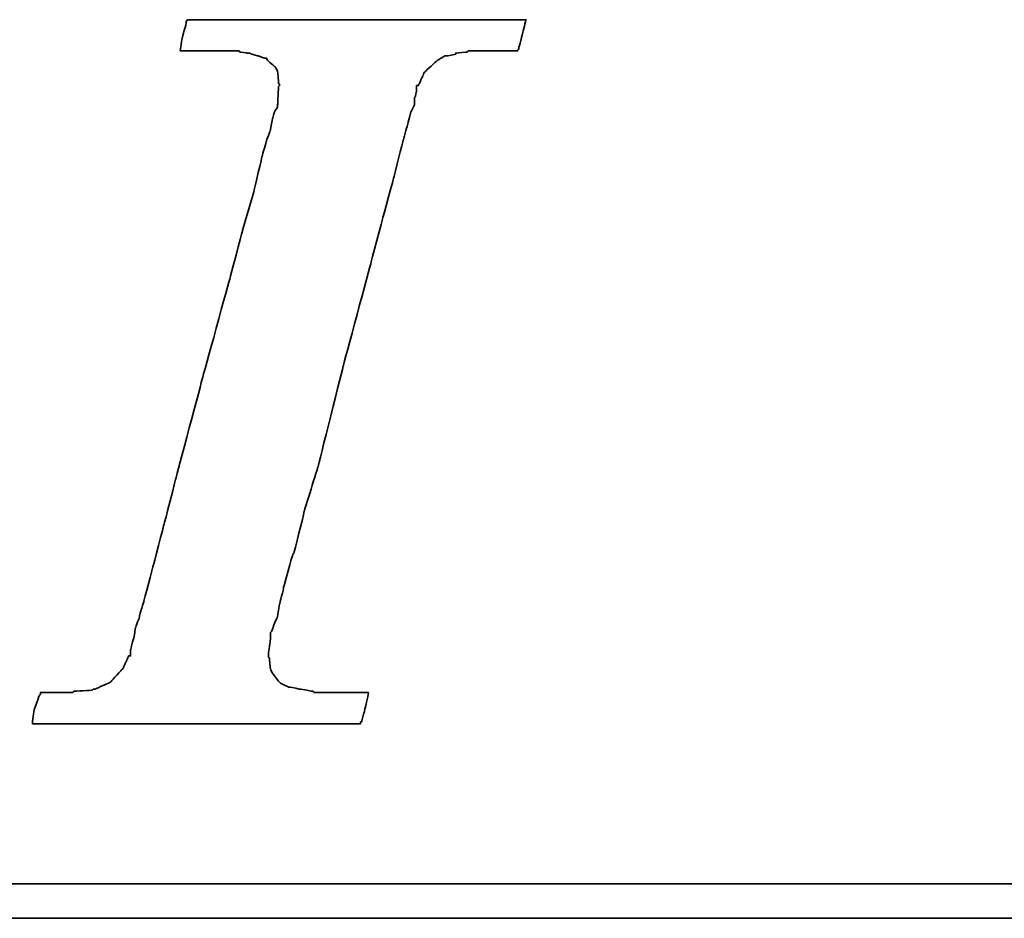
# Model space of a CAD drawing. Header units: millimetres. Extents: x 416 to 815, y 121 to 252.
# Tile 31 of 51: x 716.13 to 719.77, y 160.68 to 164. Entities that reach past the tile are written whole.
import ezdxf

# ---------------------------------------------------------------- set-up
doc = ezdxf.new("R2010")
doc.units = ezdxf.units.MM
doc.layers.add('DIM', color=4, linetype='CONTINUOUS')
doc.layers.add('layer 1', color=7, linetype='CONTINUOUS')

# ---------------------------------------------------------------- blocks, each defined once
blk = doc.blocks.new('TBI MOTION logo(完整正式版)')
at = {"layer": 'layer 1', "color": 22, "lineweight": 35}
for points, knots in [([(-40.59125, -7.94375), (-40.59125, -7.94375), (-40.97375, -7.94375), (-40.97375, -7.94375), (-40.97375, -7.94375), (-40.97375, -7.94375), (-41.38125, -7.94375), (-41.38125, -7.94375), (-41.38125, -7.94375), (-41.38125, -7.94375), (-41.54875, -7.94375), (-41.54875, -7.94375), (-41.54875, -7.94375), (-41.54875, -7.94375), (-41.59875, -7.94375), (-41.59875, -7.94375), (-41.59875, -7.94375), (-41.59875, -7.94375), (-41.88375, -7.94375), (-41.88375, -7.94375), (-41.88375, -7.94375), (-41.88375, -7.94375), (-41.90875, -7.91875), (-41.90875, -7.91875), (-41.90875, -7.91875), (-41.90875, -7.91875), (-42.19875, -7.87125), (-42.19875, -7.87125), (-42.19875, -7.87125), (-42.19875, -7.87125), (-42.43875, -7.82375), (-42.43875, -7.82375), (-42.43875, -7.82375), (-42.43875, -7.82375), (-42.45875, -7.82375), (-42.45875, -7.82375), (-42.45875, -7.82375), (-42.45875, -7.82375), (-42.48625, -7.82375), (-42.48625, -7.82375), (-42.48625, -7.82375), (-42.48625, -7.82375), (-42.67625, -7.72375), (-42.67625, -7.72375), (-42.67625, -7.72375), (-42.67625, -7.72375), (-42.70125, -7.70375), (-42.70125, -7.70375), (-42.70125, -7.70375), (-42.70125, -7.70375), (-42.72375, -7.67875), (-42.72375, -7.67875), (-42.72375, -7.67875), (-42.72375, -7.67875), (-42.86875, -7.48875), (-42.86875, -7.48875), (-42.86875, -7.48875), (-42.86875, -7.48875), (-42.89375, -7.43875), (-42.89375, -7.43875), (-42.89375, -7.43875), (-42.89375, -7.43875), (-42.91875, -7.38875), (-42.91875, -7.38875), (-42.91875, -7.38875), (-42.91875, -7.38875), (-42.93875, -7.12875), (-42.93875, -7.12875), (-42.93875, -7.12875), (-42.93875, -7.12875), (-42.96375, -7.10375), (-42.96375, -7.10375), (-42.96375, -7.10375), (-42.96375, -7.10375), (-42.96375, -7.05375), (-42.96375, -7.05375), (-42.96375, -7.05375), (-42.96375, -7.05375), (-42.96375, -7.00875), (-42.96375, -7.00875), (-42.96375, -7.00875), (-42.96375, -7.00875), (-42.91875, -6.69625), (-42.91875, -6.69625), (-42.91875, -6.69625), (-42.91875, -6.69625), (-42.91875, -6.62375), (-42.91875, -6.62375), (-42.91875, -6.62375), (-42.91875, -6.62375), (-42.91875, -6.59625), (-42.91875, -6.59625), (-42.91875, -6.59625), (-42.91875, -6.59625), (-42.91875, -6.57375), (-42.91875, -6.57375), (-42.91875, -6.57375), (-42.91875, -6.57375), (-42.91875, -6.52875), (-42.91875, -6.52875), (-42.91875, -6.52875), (-42.91875, -6.52875), (-42.89375, -6.50375), (-42.89375, -6.50375), (-42.89375, -6.50375), (-42.89375, -6.50375), (-42.84375, -6.38375), (-42.84375, -6.38375), (-42.84375, -6.38375), (-42.84375, -6.38375), (-42.84375, -6.35875), (-42.84375, -6.35875), (-42.84375, -6.35875), (-42.84375, -6.35875), (-42.74625, -6.14375), (-42.74625, -6.14375), (-42.74625, -6.14375), (-42.74625, -6.14375), (-42.70125, -5.85375), (-42.70125, -5.85375), (-42.70125, -5.85375), (-42.70125, -5.85375), (-42.60375, -5.47125), (-42.60375, -5.47125), (-42.60375, -5.47125), (-42.60375, -5.47125), (-42.60375, -5.44875), (-42.60375, -5.44875), (-42.60375, -5.44875), (-42.60375, -5.44875), (-42.38875, -4.67875), (-42.38875, -4.67875), (-42.38875, -4.67875), (-42.38875, -4.67875), (-42.36375, -4.65375), (-42.36375, -4.65375), (-42.36375, -4.65375), (-42.36375, -4.65375), (-42.12375, -3.69625), (-42.12375, -3.69625), (-42.12375, -3.69625), (-42.12375, -3.69625), (-42.12375, -3.67374), (-42.12375, -3.67374), (-42.12375, -3.67374), (-42.12375, -3.67374), (-41.78875, -2.59374), (-41.78875, -2.59374), (-41.78875, -2.59374), (-41.78875, -2.59374), (-41.18875, -0.19375), (-41.18875, -0.19375), (-41.18875, -0.19375), (-41.18875, -0.19375), (-40.54375, 2.20624), (-40.54375, 2.20624), (-40.54375, 2.20624), (-40.54375, 2.20624), (-40.25375, 3.30875), (-40.25375, 3.30875), (-40.25375, 3.30875), (-40.25375, 3.30875), (-39.98875, 4.27125), (-39.98875, 4.27125), (-39.98875, 4.27125), (-39.98875, 4.27125), (-39.77375, 5.13125), (-39.77375, 5.13125), (-39.77375, 5.13125), (-39.77375, 5.13125), (-39.67875, 5.47125), (-39.67875, 5.47125), (-39.67875, 5.47125), (-39.67875, 5.47125), (-39.60375, 5.75625), (-39.60375, 5.75625), (-39.60375, 5.75625), (-39.60375, 5.75625), (-39.60375, 5.78125), (-39.60375, 5.78125), (-39.60375, 5.78125), (-39.60375, 5.78125), (-39.50875, 5.97125), (-39.50875, 5.97125), (-39.50875, 5.97125), (-39.50875, 5.97125), (-39.50875, 6.13875), (-39.50875, 6.13875), (-39.50875, 6.13875), (-39.50875, 6.13875), (-39.48625, 6.16625), (-39.48625, 6.16625), (-39.48625, 6.16625), (-39.48625, 6.16625), (-39.46125, 6.28625), (-39.46125, 6.28625), (-39.46125, 6.28625), (-39.46125, 6.28625), (-39.46125, 6.42625), (-39.46125, 6.42625), (-39.46125, 6.42625), (-39.46125, 6.42625), (-39.41375, 6.42625), (-39.41375, 6.42625), (-39.41375, 6.42625), (-39.41375, 6.42625), (-39.29375, 6.69125), (-39.29375, 6.69125), (-39.29375, 6.69125), (-39.29375, 6.69125), (-39.26875, 6.74125), (-39.26875, 6.74125), (-39.26875, 6.74125), (-39.26875, 6.74125), (-39.24375, 6.76625), (-39.24375, 6.76625), (-39.24375, 6.76625), (-39.24375, 6.76625), (-38.98375, 7.00624), (-38.98375, 7.00624), (-38.98375, 7.00624), (-38.98375, 7.00624), (-38.95625, 7.02624), (-38.95625, 7.02624), (-38.95625, 7.02624), (-38.95625, 7.02624), (-38.78875, 7.12624), (-38.78875, 7.12624), (-38.78875, 7.12624), (-38.78875, 7.12624), (-38.76375, 7.12624), (-38.76375, 7.12624), (-38.76375, 7.12624), (-38.76375, 7.12624), (-38.74375, 7.12624), (-38.74375, 7.12624), (-38.74375, 7.12624), (-38.74375, 7.12624), (-38.52875, 7.17125), (-38.52875, 7.17125), (-38.52875, 7.17125), (-38.52875, 7.17125), (-38.52875, 7.19624), (-38.52875, 7.19624), (-38.52875, 7.19624), (-38.52875, 7.19624), (-38.50375, 7.19624), (-38.50375, 7.19624), (-38.50375, 7.19624), (-38.50375, 7.19624), (-38.26125, 7.21875), (-38.26125, 7.21875), (-38.26125, 7.21875), (-38.26125, 7.21875), (-38.23875, 7.24624), (-38.23875, 7.24624), (-38.23875, 7.24624), (-38.23875, 7.24624), (-38.21625, 7.24624), (-38.21625, 7.24624), (-38.21625, 7.24624), (-38.21625, 7.24624), (-38.18875, 7.24624), (-38.18875, 7.24624), (-38.18875, 7.24624), (-38.18875, 7.24624), (-37.90375, 7.24624), (-37.90375, 7.24624), (-37.90375, 7.24624), (-37.90375, 7.24624), (-37.85375, 7.24624), (-37.85375, 7.24624), (-37.85375, 7.24624), (-37.85375, 7.24624), (-37.75875, 7.24624), (-37.75875, 7.24624), (-37.75875, 7.24624), (-37.75875, 7.24624), (-37.42375, 7.24624), (-37.42375, 7.24624), (-37.42375, 7.24624), (-37.42375, 7.24624), (-37.08875, 7.24624), (-37.08875, 7.24624), (-37.08875, 7.24624), (-37.08875, 7.24624), (-37.06375, 7.24624), (-37.06375, 7.24624), (-37.06375, 7.24624), (-37.06375, 7.24624), (-37.06375, 7.26624), (-37.06375, 7.26624), (-37.06375, 7.26624), (-37.06375, 7.26624), (-37.03875, 7.29125), (-37.03875, 7.29125), (-37.03875, 7.29125), (-37.03875, 7.29125), (-37.03875, 7.31625), (-37.03875, 7.31625), (-37.03875, 7.31625), (-37.03875, 7.31625), (-36.94125, 7.67625), (-36.94125, 7.67625), (-36.94125, 7.67625), (-36.94125, 7.67625), (-36.86875, 7.98625), (-36.86875, 7.98625), (-36.86875, 7.98625), (-36.86875, 7.98625), (-36.98875, 7.98625), (-36.98875, 7.98625), (-36.98875, 7.98625), (-36.98875, 7.98625), (-37.42375, 7.98625), (-37.42375, 7.98625), (-37.42375, 7.98625), (-37.42375, 7.98625), (-37.94875, 7.98625), (-37.94875, 7.98625), (-37.94875, 7.98625), (-37.94875, 7.98625), (-38.57375, 7.98625), (-38.57375, 7.98625), (-38.57375, 7.98625), (-38.57375, 7.98625), (-39.29375, 7.98625), (-39.29375, 7.98625), (-39.29375, 7.98625), (-39.29375, 7.98625), (-40.82875, 7.98625), (-40.82875, 7.98625), (-40.82875, 7.98625), (-40.82875, 7.98625), (-42.36375, 7.98625), (-42.36375, 7.98625), (-42.36375, 7.98625), (-42.36375, 7.98625), (-43.08375, 7.98625), (-43.08375, 7.98625), (-43.08375, 7.98625), (-43.08375, 7.98625), (-43.70875, 7.98625), (-43.70875, 7.98625), (-43.70875, 7.98625), (-43.70875, 7.98625), (-44.23375, 7.98625), (-44.23375, 7.98625), (-44.23375, 7.98625), (-44.23375, 7.98625), (-44.66875, 7.98625), (-44.66875, 7.98625), (-44.66875, 7.98625), (-44.66875, 7.98625), (-44.88375, 7.98625), (-44.88375, 7.98625), (-44.88375, 7.98625), (-44.88375, 7.98625), (-44.90875, 7.94125), (-44.90875, 7.94125), (-44.90875, 7.94125), (-44.90875, 7.94125), (-44.90875, 7.91625), (-44.90875, 7.91625), (-44.90875, 7.91625), (-44.90875, 7.91625), (-45.00375, 7.55625), (-45.00375, 7.55625), (-45.00375, 7.55625), (-45.00375, 7.55625), (-45.05375, 7.24624), (-45.05375, 7.24624), (-45.05375, 7.24624), (-45.05375, 7.24624), (-44.61875, 7.24624), (-44.61875, 7.24624), (-44.61875, 7.24624), (-44.61875, 7.24624), (-44.11375, 7.24624), (-44.11375, 7.24624), (-44.11375, 7.24624), (-44.11375, 7.24624), (-43.99375, 7.24624), (-43.99375, 7.24624), (-43.99375, 7.24624), (-43.99375, 7.24624), (-43.94625, 7.24624), (-43.94625, 7.24624), (-43.94625, 7.24624), (-43.94625, 7.24624), (-43.92374, 7.24624), (-43.92374, 7.24624), (-43.92374, 7.24624), (-43.92374, 7.24624), (-43.65875, 7.24624), (-43.65875, 7.24624), (-43.65875, 7.24624), (-43.65875, 7.24624), (-43.63875, 7.21875), (-43.63875, 7.21875), (-43.63875, 7.21875), (-43.63875, 7.21875), (-43.46875, 7.19624), (-43.46875, 7.19624), (-43.46875, 7.19624), (-43.46875, 7.19624), (-43.39875, 7.19624), (-43.39875, 7.19624), (-43.39875, 7.19624), (-43.39875, 7.19624), (-43.37125, 7.17125), (-43.37125, 7.17125), (-43.37125, 7.17125), (-43.37125, 7.17125), (-43.34875, 7.17125), (-43.34875, 7.17125), (-43.34875, 7.17125), (-43.34875, 7.17125), (-43.20375, 7.12624), (-43.20375, 7.12624), (-43.20375, 7.12624), (-43.20375, 7.12624), (-43.05875, 7.07624), (-43.05875, 7.07624), (-43.05875, 7.07624), (-43.05875, 7.07624), (-43.01375, 7.07624), (-43.01375, 7.07624), (-43.01375, 7.07624), (-43.01375, 7.07624), (-42.98875, 7.02624), (-42.98875, 7.02624), (-42.98875, 7.02624), (-42.98875, 7.02624), (-42.79875, 6.86125), (-42.79875, 6.86125), (-42.79875, 6.86125), (-42.79875, 6.86125), (-42.77375, 6.81125), (-42.77375, 6.81125), (-42.77375, 6.81125), (-42.77375, 6.81125), (-42.74625, 6.76625), (-42.74625, 6.76625), (-42.74625, 6.76625), (-42.74625, 6.76625), (-42.72375, 6.47625), (-42.72375, 6.47625), (-42.72375, 6.47625), (-42.72375, 6.47625), (-42.70125, 6.45124), (-42.70125, 6.45124), (-42.70125, 6.45124), (-42.70125, 6.45124), (-42.70125, 6.42625), (-42.70125, 6.42625), (-42.70125, 6.42625), (-42.70125, 6.42625), (-42.72375, 6.40625), (-42.72375, 6.40625), (-42.72375, 6.40625), (-42.72375, 6.40625), (-42.74625, 5.97125), (-42.74625, 5.97125), (-42.74625, 5.97125), (-42.74625, 5.97125), (-42.74625, 5.94625), (-42.74625, 5.94625), (-42.74625, 5.94625), (-42.74625, 5.94625), (-42.74625, 5.92625), (-42.74625, 5.92625), (-42.74625, 5.92625), (-42.74625, 5.92625), (-42.77375, 5.87625), (-42.77375, 5.87625), (-42.77375, 5.87625), (-42.77375, 5.87625), (-42.81875, 5.80625), (-42.81875, 5.80625), (-42.81875, 5.80625), (-42.81875, 5.80625), (-42.86875, 5.63625), (-42.86875, 5.63625), (-42.86875, 5.63625), (-42.86875, 5.63625), (-42.91875, 5.39625), (-42.91875, 5.39625), (-42.91875, 5.39625), (-42.91875, 5.39625), (-42.91875, 5.37124), (-42.91875, 5.37124), (-42.91875, 5.37124), (-42.91875, 5.37124), (-43.01375, 5.10874), (-43.01375, 5.10874), (-43.01375, 5.10874), (-43.01375, 5.10874), (-43.10875, 4.77124), (-43.10875, 4.77124), (-43.10875, 4.77124), (-43.10875, 4.77124), (-43.29875, 3.95625), (-43.29875, 3.95625), (-43.29875, 3.95625), (-43.29875, 3.95625), (-43.58875, 2.95125), (-43.58875, 2.95125), (-43.58875, 2.95125), (-43.58875, 2.95125), (-43.87375, 1.87125), (-43.87375, 1.87125), (-43.87375, 1.87125), (-43.87375, 1.87125), (-44.52625, -0.50374), (-44.52625, -0.50374), (-44.52625, -0.50374), (-44.52625, -0.50374), (-45.14875, -2.85375), (-45.14875, -2.85375), (-45.14875, -2.85375), (-45.14875, -2.85375), (-45.43375, -3.95875), (-45.43375, -3.95875), (-45.43375, -3.95875), (-45.43375, -3.95875), (-45.69875, -4.96875), (-45.69875, -4.96875), (-45.69875, -4.96875), (-45.69875, -4.96875), (-45.91375, -5.78375), (-45.91375, -5.78375), (-45.91375, -5.78375), (-45.91375, -5.78375), (-46.01375, -6.11875), (-46.01375, -6.11875), (-46.01375, -6.11875), (-46.01375, -6.11875), (-46.01375, -6.14375), (-46.01375, -6.14375), (-46.01375, -6.14375), (-46.01375, -6.14375), (-46.10875, -6.40875), (-46.10875, -6.40875), (-46.10875, -6.40875), (-46.10875, -6.40875), (-46.15375, -6.64875), (-46.15375, -6.64875), (-46.15375, -6.64875), (-46.15375, -6.64875), (-46.20375, -6.83875), (-46.20375, -6.83875), (-46.20375, -6.83875), (-46.20375, -6.83875), (-46.22875, -6.93375), (-46.22875, -6.93375), (-46.22875, -6.93375), (-46.22875, -6.93375), (-46.22875, -7.07875), (-46.22875, -7.07875), (-46.22875, -7.07875), (-46.22875, -7.07875), (-46.27375, -7.07875), (-46.27375, -7.07875), (-46.27375, -7.07875), (-46.27375, -7.07875), (-46.39375, -7.34375), (-46.39375, -7.34375), (-46.39375, -7.34375), (-46.39375, -7.34375), (-46.39375, -7.36875), (-46.39375, -7.36875), (-46.39375, -7.36875), (-46.39375, -7.36875), (-46.42125, -7.38875), (-46.42125, -7.38875), (-46.42125, -7.38875), (-46.42125, -7.38875), (-46.68375, -7.67875), (-46.68375, -7.67875), (-46.68375, -7.67875), (-46.68375, -7.67875), (-46.70875, -7.70375), (-46.70875, -7.70375), (-46.70875, -7.70375), (-46.70875, -7.70375), (-46.75375, -7.72375), (-46.75375, -7.72375), (-46.75375, -7.72375), (-46.75375, -7.72375), (-47.08875, -7.87125), (-47.08875, -7.87125), (-47.08875, -7.87125), (-47.08875, -7.87125), (-47.11625, -7.87125), (-47.11625, -7.87125), (-47.11625, -7.87125), (-47.11625, -7.87125), (-47.13875, -7.89375), (-47.13875, -7.89375), (-47.13875, -7.89375), (-47.13875, -7.89375), (-47.56875, -7.91875), (-47.56875, -7.91875), (-47.56875, -7.91875), (-47.56875, -7.91875), (-47.59625, -7.94375), (-47.59625, -7.94375), (-47.59625, -7.94375), (-47.59625, -7.94375), (-47.64375, -7.94375), (-47.64375, -7.94375), (-47.64375, -7.94375), (-47.64375, -7.94375), (-47.73625, -7.94375), (-47.73625, -7.94375), (-47.73625, -7.94375), (-47.73625, -7.94375), (-48.07375, -7.94375), (-48.07375, -7.94375), (-48.07375, -7.94375), (-48.07375, -7.94375), (-48.36125, -7.94375), (-48.36125, -7.94375), (-48.36125, -7.94375), (-48.36125, -7.94375), (-48.36125, -7.96625), (-48.36125, -7.96625), (-48.36125, -7.96625), (-48.36125, -7.96625), (-48.36125, -7.99125), (-48.36125, -7.99125), (-48.36125, -7.99125), (-48.36125, -7.99125), (-48.38875, -8.01375), (-48.38875, -8.01375), (-48.38875, -8.01375), (-48.38875, -8.01375), (-48.50875, -8.34875), (-48.50875, -8.34875), (-48.50875, -8.34875), (-48.50875, -8.34875), (-48.55375, -8.68625), (-48.55375, -8.68625), (-48.55375, -8.68625), (-48.55375, -8.68625), (-48.45875, -8.68625), (-48.45875, -8.68625), (-48.45875, -8.68625), (-48.45875, -8.68625), (-48.07375, -8.68625), (-48.07375, -8.68625), (-48.07375, -8.68625), (-48.07375, -8.68625), (-47.52375, -8.68625), (-47.52375, -8.68625), (-47.52375, -8.68625), (-47.52375, -8.68625), (-46.92375, -8.68625), (-46.92375, -8.68625), (-46.92375, -8.68625), (-46.92375, -8.68625), (-46.25375, -8.68625), (-46.25375, -8.68625), (-46.25375, -8.68625), (-46.25375, -8.68625), (-46.20375, -8.68625), (-46.20375, -8.68625), (-46.20375, -8.68625), (-46.20375, -8.68625), (-44.71375, -8.68625), (-44.71375, -8.68625), (-44.71375, -8.68625), (-44.71375, -8.68625), (-43.22875, -8.68625), (-43.22875, -8.68625), (-43.22875, -8.68625), (-43.22875, -8.68625), (-42.55875, -8.68625), (-42.55875, -8.68625), (-42.55875, -8.68625), (-42.55875, -8.68625), (-42.50875, -8.68625), (-42.50875, -8.68625), (-42.50875, -8.68625), (-42.50875, -8.68625), (-41.93375, -8.68625), (-41.93375, -8.68625), (-41.93375, -8.68625), (-41.93375, -8.68625), (-41.38125, -8.68625), (-41.38125, -8.68625), (-41.38125, -8.68625), (-41.38125, -8.68625), (-40.97375, -8.68625), (-40.97375, -8.68625), (-40.97375, -8.68625), (-40.97375, -8.68625), (-40.78125, -8.68625), (-40.78125, -8.68625), (-40.78125, -8.68625), (-40.78125, -8.68625), (-40.78125, -8.63875), (-40.78125, -8.63875), (-40.78125, -8.63875), (-40.78125, -8.63875), (-40.75875, -8.63875), (-40.75875, -8.63875), (-40.75875, -8.63875), (-40.75875, -8.63875), (-40.66375, -8.27875), (-40.66375, -8.27875), (-40.66375, -8.27875), (-40.66375, -8.27875), (-40.59125, -7.94375), (-40.59125, -7.94375)], [0, 0, 0, 0, 0.00558659, 0.00558659, 0.00558659, 0.0055866, 0.01117318, 0.01117318, 0.01117318, 0.01117319, 0.01675978, 0.01675978, 0.01675978, 0.01675979, 0.02234637, 0.02234637, 0.02234637, 0.02234638, 0.02793296, 0.02793296, 0.02793296, 0.02793297, 0.03351955, 0.03351955, 0.03351955, 0.03351956, 0.03910615, 0.03910615, 0.03910615, 0.03910616, 0.04469274, 0.04469274, 0.04469274, 0.04469275, 0.05027933, 0.05027933, 0.05027933, 0.05027934, 0.05586592, 0.05586592, 0.05586592, 0.05586593, 0.06145251, 0.06145251, 0.06145251, 0.06145252, 0.06703911, 0.06703911, 0.06703911, 0.06703912, 0.0726257, 0.0726257, 0.0726257, 0.07262571, 0.07821229, 0.07821229, 0.07821229, 0.0782123, 0.08379888, 0.08379888, 0.08379888, 0.08379889, 0.08938547, 0.08938547, 0.08938547, 0.08938548, 0.09497207, 0.09497207, 0.09497207, 0.09497208, 0.10055866, 0.10055866, 0.10055866, 0.10055867, 0.10614525, 0.10614525, 0.10614525, 0.10614526, 0.11173184, 0.11173184, 0.11173184, 0.11173185, 0.11731844, 0.11731844, 0.11731844, 0.11731845, 0.12290503, 0.12290503, 0.12290503, 0.12290504, 0.12849162, 0.12849162, 0.12849162, 0.12849163, 0.13407821, 0.13407821, 0.13407821, 0.13407822, 0.1396648, 0.1396648, 0.1396648, 0.13966481, 0.1452514, 0.1452514, 0.1452514, 0.14525141, 0.15083799, 0.15083799, 0.15083799, 0.150838, 0.15642458, 0.15642458, 0.15642458, 0.15642459, 0.16201117, 0.16201117, 0.16201117, 0.16201118, 0.16759777, 0.16759777, 0.16759777, 0.16759778, 0.17318436, 0.17318436, 0.17318436, 0.17318437, 0.17877095, 0.17877095, 0.17877095, 0.17877096, 0.18435754, 0.18435754, 0.18435754, 0.18435755, 0.18994413, 0.18994413, 0.18994413, 0.18994414, 0.19553073, 0.19553073, 0.19553073, 0.19553074, 0.20111732, 0.20111732, 0.20111732, 0.20111733, 0.20670391, 0.20670391, 0.20670391, 0.20670392, 0.2122905, 0.2122905, 0.2122905, 0.21229051, 0.21787709, 0.21787709, 0.21787709, 0.2178771, 0.22346369, 0.22346369, 0.22346369, 0.2234637, 0.22905028, 0.22905028, 0.22905028, 0.22905029, 0.23463687, 0.23463687, 0.23463687, 0.23463688, 0.24022346, 0.24022346, 0.24022346, 0.24022347, 0.24581006, 0.24581006, 0.24581006, 0.24581007, 0.25139665, 0.25139665, 0.25139665, 0.25139666, 0.25698324, 0.25698324, 0.25698324, 0.25698325, 0.26256983, 0.26256983, 0.26256983, 0.26256984, 0.26815642, 0.26815642, 0.26815642, 0.26815643, 0.27374302, 0.27374302, 0.27374302, 0.27374303, 0.27932961, 0.27932961, 0.27932961, 0.27932962, 0.2849162, 0.2849162, 0.2849162, 0.28491621, 0.29050279, 0.29050279, 0.29050279, 0.2905028, 0.29608939, 0.29608939, 0.29608939, 0.2960894, 0.30167598, 0.30167598, 0.30167598, 0.30167599, 0.30726257, 0.30726257, 0.30726257, 0.30726258, 0.31284916, 0.31284916, 0.31284916, 0.31284917, 0.31843575, 0.31843575, 0.31843575, 0.31843576, 0.32402235, 0.32402235, 0.32402235, 0.32402236, 0.32960894, 0.32960894, 0.32960894, 0.32960895, 0.33519553, 0.33519553, 0.33519553, 0.33519554, 0.34078212, 0.34078212, 0.34078212, 0.34078213, 0.34636872, 0.34636872, 0.34636872, 0.34636873, 0.35195531, 0.35195531, 0.35195531, 0.35195532, 0.3575419, 0.3575419, 0.3575419, 0.35754191, 0.36312849, 0.36312849, 0.36312849, 0.3631285, 0.36871508, 0.36871508, 0.36871508, 0.36871509, 0.37430168, 0.37430168, 0.37430168, 0.37430169, 0.37988827, 0.37988827, 0.37988827, 0.37988828, 0.38547486, 0.38547486, 0.38547486, 0.38547487, 0.39106145, 0.39106145, 0.39106145, 0.39106146, 0.39664804, 0.39664804, 0.39664804, 0.39664805, 0.40223464, 0.40223464, 0.40223464, 0.40223465, 0.40782123, 0.40782123, 0.40782123, 0.40782124, 0.41340782, 0.41340782, 0.41340782, 0.41340783, 0.41899441, 0.41899441, 0.41899441, 0.41899442, 0.42458101, 0.42458101, 0.42458101, 0.42458102, 0.4301676, 0.4301676, 0.4301676, 0.43016761, 0.43575419, 0.43575419, 0.43575419, 0.4357542, 0.44134078, 0.44134078, 0.44134078, 0.44134079, 0.44692737, 0.44692737, 0.44692737, 0.44692738, 0.45251397, 0.45251397, 0.45251397, 0.45251398, 0.45810056, 0.45810056, 0.45810056, 0.45810057, 0.46368715, 0.46368715, 0.46368715, 0.46368716, 0.46927374, 0.46927374, 0.46927374, 0.46927375, 0.47486034, 0.47486034, 0.47486034, 0.47486035, 0.48044693, 0.48044693, 0.48044693, 0.48044694, 0.48603352, 0.48603352, 0.48603352, 0.48603353, 0.49162011, 0.49162011, 0.49162011, 0.49162012, 0.4972067, 0.4972067, 0.4972067, 0.49720671, 0.5027933, 0.5027933, 0.5027933, 0.50279331, 0.50837989, 0.50837989, 0.50837989, 0.5083799, 0.51396648, 0.51396648, 0.51396648, 0.51396649, 0.51955307, 0.51955307, 0.51955307, 0.51955308, 0.52513966, 0.52513966, 0.52513966, 0.52513967, 0.53072626, 0.53072626, 0.53072626, 0.53072627, 0.53631285, 0.53631285, 0.53631285, 0.53631286, 0.54189944, 0.54189944, 0.54189944, 0.54189945, 0.54748603, 0.54748603, 0.54748603, 0.54748604, 0.55307263, 0.55307263, 0.55307263, 0.55307264, 0.55865922, 0.55865922, 0.55865922, 0.55865923, 0.56424581, 0.56424581, 0.56424581, 0.56424582, 0.5698324, 0.5698324, 0.5698324, 0.56983241, 0.57541899, 0.57541899, 0.57541899, 0.575419, 0.58100559, 0.58100559, 0.58100559, 0.5810056, 0.58659218, 0.58659218, 0.58659218, 0.58659219, 0.59217877, 0.59217877, 0.59217877, 0.59217878, 0.59776536, 0.59776536, 0.59776536, 0.59776537, 0.60335196, 0.60335196, 0.60335196, 0.60335197, 0.60893855, 0.60893855, 0.60893855, 0.60893856, 0.61452514, 0.61452514, 0.61452514, 0.61452515, 0.62011173, 0.62011173, 0.62011173, 0.62011174, 0.62569832, 0.62569832, 0.62569832, 0.62569833, 0.63128492, 0.63128492, 0.63128492, 0.63128493, 0.63687151, 0.63687151, 0.63687151, 0.63687152, 0.6424581, 0.6424581, 0.6424581, 0.64245811, 0.64804469, 0.64804469, 0.64804469, 0.6480447, 0.65363128, 0.65363128, 0.65363128, 0.65363129, 0.65921788, 0.65921788, 0.65921788, 0.65921789, 0.66480447, 0.66480447, 0.66480447, 0.66480448, 0.67039106, 0.67039106, 0.67039106, 0.67039107, 0.67597765, 0.67597765, 0.67597765, 0.67597766, 0.68156425, 0.68156425, 0.68156425, 0.68156426, 0.68715084, 0.68715084, 0.68715084, 0.68715085, 0.69273743, 0.69273743, 0.69273743, 0.69273744, 0.69832402, 0.69832402, 0.69832402, 0.69832403, 0.70391061, 0.70391061, 0.70391061, 0.70391062, 0.70949721, 0.70949721, 0.70949721, 0.70949722, 0.7150838, 0.7150838, 0.7150838, 0.71508381, 0.72067039, 0.72067039, 0.72067039, 0.7206704, 0.72625698, 0.72625698, 0.72625698, 0.72625699, 0.73184358, 0.73184358, 0.73184358, 0.73184359, 0.73743017, 0.73743017, 0.73743017, 0.73743018, 0.74301676, 0.74301676, 0.74301676, 0.74301677, 0.74860335, 0.74860335, 0.74860335, 0.74860336, 0.75418994, 0.75418994, 0.75418994, 0.75418995, 0.75977654, 0.75977654, 0.75977654, 0.75977655, 0.76536313, 0.76536313, 0.76536313, 0.76536314, 0.77094972, 0.77094972, 0.77094972, 0.77094973, 0.77653631, 0.77653631, 0.77653631, 0.77653632, 0.78212291, 0.78212291, 0.78212291, 0.78212292, 0.7877095, 0.7877095, 0.7877095, 0.78770951, 0.79329609, 0.79329609, 0.79329609, 0.7932961, 0.79888268, 0.79888268, 0.79888268, 0.79888269, 0.80446927, 0.80446927, 0.80446927, 0.80446928, 0.81005587, 0.81005587, 0.81005587, 0.81005588, 0.81564246, 0.81564246, 0.81564246, 0.81564247, 0.82122905, 0.82122905, 0.82122905, 0.82122906, 0.82681564, 0.82681564, 0.82681564, 0.82681565, 0.83240223, 0.83240223, 0.83240223, 0.83240224, 0.83798883, 0.83798883, 0.83798883, 0.83798884, 0.84357542, 0.84357542, 0.84357542, 0.84357543, 0.84916201, 0.84916201, 0.84916201, 0.84916202, 0.8547486, 0.8547486, 0.8547486, 0.85474861, 0.8603352, 0.8603352, 0.8603352, 0.86033521, 0.86592179, 0.86592179, 0.86592179, 0.8659218, 0.87150838, 0.87150838, 0.87150838, 0.87150839, 0.87709497, 0.87709497, 0.87709497, 0.87709498, 0.88268156, 0.88268156, 0.88268156, 0.88268157, 0.88826816, 0.88826816, 0.88826816, 0.88826817, 0.89385475, 0.89385475, 0.89385475, 0.89385476, 0.89944134, 0.89944134, 0.89944134, 0.89944135, 0.90502793, 0.90502793, 0.90502793, 0.90502794, 0.91061453, 0.91061453, 0.91061453, 0.91061454, 0.91620112, 0.91620112, 0.91620112, 0.91620113, 0.92178771, 0.92178771, 0.92178771, 0.92178772, 0.9273743, 0.9273743, 0.9273743, 0.92737431, 0.93296089, 0.93296089, 0.93296089, 0.9329609, 0.93854749, 0.93854749, 0.93854749, 0.9385475, 0.94413408, 0.94413408, 0.94413408, 0.94413409, 0.94972067, 0.94972067, 0.94972067, 0.94972068, 0.95530726, 0.95530726, 0.95530726, 0.95530727, 0.96089385, 0.96089385, 0.96089385, 0.96089386, 0.96648045, 0.96648045, 0.96648045, 0.96648046, 0.97206704, 0.97206704, 0.97206704, 0.97206705, 0.97765363, 0.97765363, 0.97765363, 0.97765364, 0.98324022, 0.98324022, 0.98324022, 0.98324023, 0.98882682, 0.98882682, 0.98882682, 0.98882683, 0.99441341, 0.99441341, 0.99441341, 0.99441342, 1, 1, 1, 1]), ([(75.90875, -9.47875), (75.90875, -9.47875), (75.90875, -12.28625), (75.90875, -12.28625), (75.90875, -12.28625), (75.90875, -12.28625), (75.90875, -12.47875), (75.90875, -12.47875), (75.90875, -12.47875), (75.90875, -12.47875), (75.71625, -12.47875), (75.71625, -12.47875), (75.71625, -12.47875), (75.71625, -12.47875), (-88.32875, -12.47875), (-88.32875, -12.47875), (-88.32875, -12.47875), (-88.32875, -12.47875), (-88.32875, -13.29375), (-88.32875, -13.29375), (-88.32875, -13.29375), (-88.32875, -13.29375), (82.89125, -13.29375), (82.89125, -13.29375), (82.89125, -13.29375), (82.89125, -13.29375), (75.90875, -9.47875), (75.90875, -9.47875)], [0, 0, 0, 0, 0.14285714, 0.14285714, 0.14285714, 0.14285715, 0.28571429, 0.28571429, 0.28571429, 0.2857143, 0.42857143, 0.42857143, 0.42857143, 0.42857144, 0.57142857, 0.57142857, 0.57142857, 0.57142858, 0.71428571, 0.71428571, 0.71428571, 0.71428572, 0.85714286, 0.85714286, 0.85714286, 0.85714287, 1, 1, 1, 1])]:
    blk.add_open_spline(points, degree=3, knots=knots, dxfattribs=at)

msp = doc.modelspace()

# ---------------------------------------------------------------- block references
at = {"layer": 'DIM', "color": 7, "xscale": 0.1563722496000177, "yscale": 0.1563722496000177, "zscale": 0.1563722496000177}
msp.add_blockref('TBI MOTION logo(完整正式版)', (723.7687, 162.7543), dxfattribs=at)

doc.saveas('drawing.dxf')
